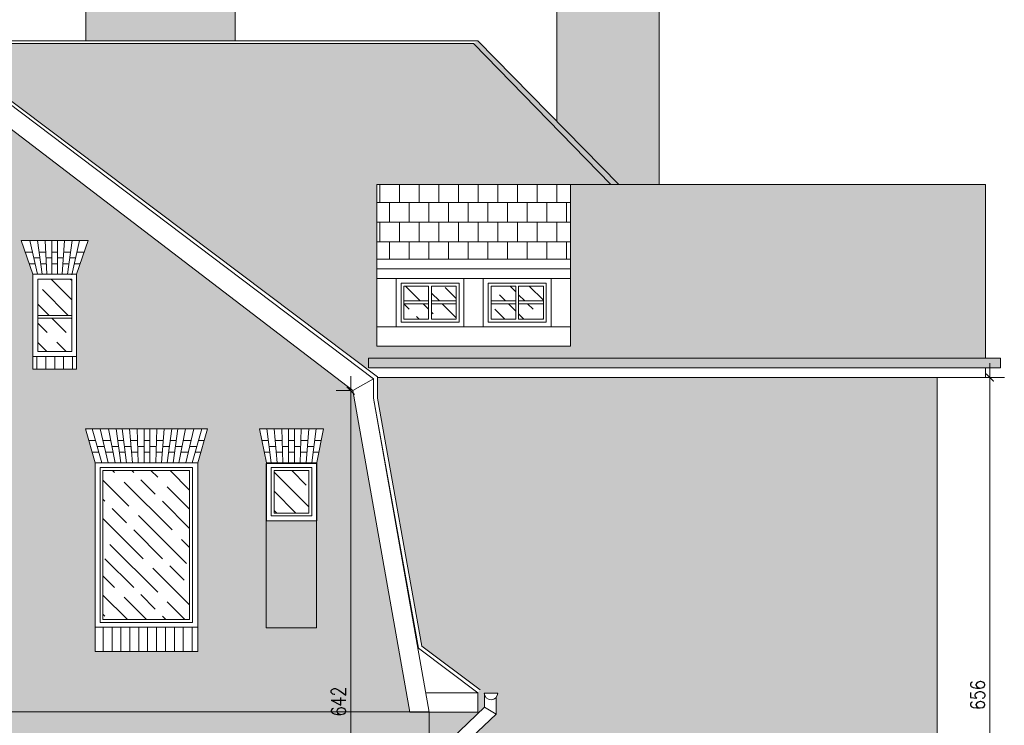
# Model space of a CAD drawing. Header units: millimetres. Extents: x 284606 to 569416, y -192995 to -95103.
# Tile 73 of 178: x 293181 to 294198, y -98381 to -97652. Entities that reach past the tile are written whole.
import ezdxf

# ---------------------------------------------------------------- set-up
doc = ezdxf.new("R2010")
doc.units = ezdxf.units.MM
doc.layers.get('0').update_dxf_attribs({"lineweight": 0})
for name, color, linetype, lineweight in [('!STR_Elewacje 0.15', 10, 'Continuous', 15), ('!STR_Konstrukcja 0.20', 200, 'Continuous', 20), ('!STR_Kreskowanie', 253, 'Continuous', 5), ('!STR_Ocieplenie 0.05', 1, 'Continuous', 5), ('!STR_Stolarka okienna', 72, 'Continuous', 15), ('!STR_Wymiarowanie', 254, 'Continuous', 9)]:
    doc.layers.add(name, color=color, linetype=linetype, lineweight=lineweight)
doc.layers.add('!STR_Kreskowanie ścian', color=7, linetype='Continuous', lineweight=5, true_color=0xa6a6a6)
doc.styles.add('EKO 1-10', font='romans.shx', dxfattribs={"width": 0.8, "height": 15})
doc.dimstyles.new('EKO wymiar 1-10', dxfattribs={"dimtxt": 15, "dimasz": 8, "dimexe": 15, "dimexo": 15, "dimgap": 5, "dimtad": 1, "dimdec": 0, "dimtxsty": 'EKO 1-10', "dimblk": 'ARCHTICK', "dimcen": 10, "dimdle": 15, "dimclrd": 256, "dimclre": 256, "dimclrt": 256, "dimazin": 2, "dimtfac": 1, "dimtdec": 0, "dimtmove": 2, "dimatfit": 3, "dimldrblk": 'ARCHTICK', "dimfxl": 15, "dimfxlon": 1, "dimlwd": -1, "dimlwe": -1, "dimarcsym": 0})

# ---------------------------------------------------------------- blocks, each defined once
blk = doc.blocks.new('_ArchTick')
at = {"color": 0, "linetype": 'ByBlock', "const_width": 0.15}
blk.add_lwpolyline([(-0.5, -0.5), (0.5, 0.5)], dxfattribs=at)
blk = doc.blocks.new('*D145')
at = {"layer": '!STR_Wymiarowanie', "ltscale": 1.5, "transparency": 16777216}
for p, q in [((294183.1, -98692.6), (294183.1, -98006.7)), ((294168.1, -98021.7), (294198.1, -98021.7)), ((294168.1, -98677.6), (294198.1, -98677.6))]:
    blk.add_line(p, q, dxfattribs=at)
at = {"layer": 'Defpoints', "color": 0, "ltscale": 1.5, "transparency": 16777216}
for p in [(294096.3, -98021.7), (294183.1, -98021.7), (294134.7, -98677.6)]:
    blk.add_point(p, dxfattribs=at)
at = {"layer": '!STR_Wymiarowanie', "ltscale": 1.5, "transparency": 16777216, "xscale": 8, "yscale": 8, "zscale": 8}
for p, rotation in [((294183.1, -98021.7), 90), ((294183.1, -98677.6), 270)]:
    blk.add_blockref('_ArchTick', p, dxfattribs=dict(at, rotation=rotation))
at = {"layer": '!STR_Wymiarowanie', "ltscale": 1.5, "transparency": 16777216, "insert": (294170.6, -98349.7), "char_height": 15, "attachment_point": 5, "rotation": 90, "style": 'EKO 1-10'}
blk.add_mtext('656', dxfattribs=at)
blk = doc.blocks.new('*D155')
at = {"layer": '!STR_Ocieplenie 0.05', "ltscale": 1.5, "transparency": 16777216}
for p, q in [((293522.9, -98020.2), (293522.9, -98692.6)), ((293522.9, -98035.2), (293507.9, -98035.2)), ((293522.9, -98677.6), (293507.9, -98677.6))]:
    blk.add_line(p, q, dxfattribs=at)
at = {"layer": 'Defpoints', "color": 0, "ltscale": 1.5, "transparency": 16777216}
for p in [(293525, -98035.2), (293522.9, -98677.6), (293525, -98677.6)]:
    blk.add_point(p, dxfattribs=at)
at = {"layer": '!STR_Ocieplenie 0.05', "ltscale": 1.5, "transparency": 16777216, "xscale": 8, "yscale": 8, "zscale": 8}
for p, rotation in [((293522.9, -98035.2), 90), ((293522.9, -98677.6), 270)]:
    blk.add_blockref('_ArchTick', p, dxfattribs=dict(at, rotation=rotation))
at = {"layer": '!STR_Ocieplenie 0.05', "ltscale": 1.5, "transparency": 16777216, "insert": (293510.4, -98356.4), "char_height": 15, "attachment_point": 5, "rotation": 90, "style": 'EKO 1-10'}
blk.add_mtext('642', dxfattribs=at)

msp = doc.modelspace()

# ---------------------------------------------------------------- hatches: boundary and pattern name
at = {"layer": '!STR_Kreskowanie', "ltscale": 0.3}
h = msp.add_hatch(dxfattribs=at)
h.set_pattern_fill('GOST_WOOD', color=256, scale=7, angle=45)
h.set_pattern_definition([(135, (115, 0), (29.698485, 29.698485), [70, -14]), (135, (134.8, -2e-15), (29.698485, 29.698485), [42, -10.5, 21, -10.5]), (135, (159.548, -4.95), (29.698485, 29.698485), [70, -14])])
h.paths.add_polyline_path([(293234.7, -97919.9), (293199.7, -97919.9), (293199.7, -97957.4), (293234.7, -97957.4)])
h.paths.add_polyline_path([(293234.7, -97960.4), (293199.7, -97960.4), (293199.7, -97994.9), (293234.7, -97994.9)])
h = msp.add_hatch(dxfattribs=at)
h.set_pattern_fill('GOST_WOOD', color=256, scale=7, angle=45)
h.set_pattern_definition([(135, (83.23, 2370.476), (29.698485, 29.698485), [70, -14]), (135, (103.027, 2370.476), (29.698485, 29.698485), [42, -10.5, 21, -10.5]), (135, (127.776, 2365.526), (29.698485, 29.698485), [70, -14])])
h.paths.add_polyline_path([(293606.4, -97927.3), (293631.9, -97927.3), (293631.9, -97942.4), (293606.4, -97942.4)])
h.paths.add_polyline_path([(293577.9, -97927.3), (293603.4, -97927.3), (293603.4, -97942.4), (293577.9, -97942.4)])
h.paths.add_polyline_path([(293577.9, -97945.4), (293603.4, -97945.4), (293603.4, -97961.3), (293577.9, -97961.3)])
h.paths.add_polyline_path([(293606.4, -97945.4), (293631.9, -97945.4), (293631.9, -97961.3), (293606.4, -97961.3)])
h = msp.add_hatch(dxfattribs=at)
h.set_pattern_fill('GOST_WOOD', color=256, scale=7, angle=45)
h.set_pattern_definition([(135, (-6.77, 2370.476), (29.698485, 29.698485), [70, -14]), (135, (13.027, 2370.476), (29.698485, 29.698485), [42, -10.5, 21, -10.5]), (135, (37.776, 2365.526), (29.698485, 29.698485), [70, -14])])
h.paths.add_polyline_path([(293696.4, -97927.3), (293721.9, -97927.3), (293721.9, -97942.4), (293696.4, -97942.4)])
h.paths.add_polyline_path([(293667.9, -97927.3), (293693.4, -97927.3), (293693.4, -97942.4), (293667.9, -97942.4)])
h.paths.add_polyline_path([(293667.9, -97945.4), (293693.4, -97945.4), (293693.4, -97961.3), (293667.9, -97961.3)])
h.paths.add_polyline_path([(293696.4, -97945.4), (293721.9, -97945.4), (293721.9, -97961.3), (293696.4, -97961.3)])
h = msp.add_hatch(dxfattribs=at)
h.set_pattern_fill('GOST_WOOD', color=256, scale=7, angle=45)
h.set_pattern_definition([(135, (4372.127, 4), (29.698485, 29.698485), [70, -14]), (135, (4391.926, 4), (29.698485, 29.698485), [42, -10.5, 21, -10.5]), (135, (4416.675, -0.95), (29.698485, 29.698485), [70, -14])])
h.paths.add_polyline_path([(293356.5, -98117.7), (293267, -98117.7), (293267, -98271.7), (293356.5, -98271.7)])
h = msp.add_hatch(dxfattribs=at)
h.set_pattern_fill('GOST_WOOD', color=256, scale=7, angle=45)
h.set_pattern_definition([(135, (1214.245, 317.642), (29.698485, 29.698485), [70, -14]), (135, (1234.044, 317.642), (29.698485, 29.698485), [42, -10.5, 21, -10.5]), (135, (1258.793, 312.693), (29.698485, 29.698485), [70, -14])])
h.paths.add_polyline_path([(293479.8, -98117.7), (293443.8, -98117.7), (293443.8, -98161.7), (293479.8, -98161.7)])
at = {"layer": '!STR_Kreskowanie ścian', "ltscale": 0.3}
h = msp.add_hatch(dxfattribs=at)
h.set_pattern_fill('AR-B816', color=256, scale=0.04)
h.paths.add_polyline_path([(287343.1, -97608.5), (287303.1, -97608.5), (287303.1, -97683.2), (287317.8, -97673.8), (287343.1, -97690.1)])
h.paths.add_polyline_path([(288735.5, -97608.5), (288629.5, -97608.5), (288629.5, -97853.7), (288735.5, -97753.3)])
h.paths.add_polyline_path([(289222, -97608.5), (289067.5, -97608.5), (289067.5, -97673.8), (289222, -97673.8)])
h.paths.add_polyline_path([(289748.1, -97608.5), (289582.5, -97608.5), (289582.5, -97673.8), (289748.1, -97673.8)])
h.paths.add_polyline_path([(289981.7, -97608.5), (289804.2, -97608.5), (289804.2, -97714.7), (289981.7, -97886.5)])
h.paths.add_polyline_path([(291251.3, -97608.5), (291211.3, -97608.5), (291211.3, -97690.1), (291236.6, -97673.8), (291251.3, -97683.2)])
h.paths.add_polyline_path([(292667, -97605.5), (292489.5, -97605.5), (292489.5, -97840.3), (292667, -97707.3)])
h.paths.add_polyline_path([(292888.7, -97605.5), (292723.1, -97605.5), (292723.1, -97673.8), (292888.7, -97673.8)])
h.paths.add_polyline_path([(293403.7, -97605.5), (293249.2, -97605.5), (293249.2, -97673.8), (293403.7, -97673.8)])
h.paths.add_polyline_path([(293841.7, -97611.3), (293735.7, -97611.3), (293735.7, -97756.8), (293799.8, -97822.2), (293841.7, -97822.2)])
at = {"layer": '!STR_Kreskowanie ścian', "ltscale": 1.5}
h = msp.add_hatch(dxfattribs=at)
h.set_pattern_fill('AR-B88', color=256, scale=0.1)
h.paths.add_polyline_path([(292367, -98086.7), (292353.8, -98086.7), (292353.8, -98076.7), (292367, -98076.7), (292367, -98023), (292254, -98023), (292229.5, -98299.8), (292367, -98299.8)])
h.paths.add_polyline_path([(292229.5, -98299.8), (292229.3, -98301.4), (292173.4, -98347.5), (292651.7, -98347.5), (292713, -98301.3), (292713.3, -98299.8)])
h.paths.add_polyline_path([(292604.8, -98086.7), (292592.9, -98086.7), (292592.9, -98076.7), (292604.8, -98076.7), (292604.8, -98023), (292496, -98023), (292496, -98076.7), (292511.1, -98076.7), (292511.1, -98086.7), (292496, -98086.7), (292496, -98299.8), (292604.8, -98299.8)])
h.paths.add_polyline_path([(292755.2, -98042.8), (292755.2, -98023), (292692.8, -98023), (292692.8, -98076.7), (292707.9, -98076.7), (292707.9, -98086.7), (292692.8, -98086.7), (292692.8, -98299.8), (292708.4, -98299.8), (292709.3, -98299.1)])
h.paths.add_polyline_path([(293152.9, -97721.6), (292755.2, -98020.8), (292755.2, -98023), (292692.8, -98023), (292692.8, -98076.7), (292707.9, -98076.7), (292707.9, -98086.7), (292592.9, -98086.7), (292592.9, -98076.7), (292604.8, -98076.7), (292604.8, -98023), (292496, -98023), (292496, -98076.7), (292511.1, -98076.7), (292511.1, -98086.7), (292353.8, -98086.7), (292353.8, -98076.7), (292367, -98076.7), (292367, -98023), (292253, -98023), (292716, -97676.6), (293649.9, -97676.6), (293654.2, -97673.8), (293654.1, -97673.8), (293799.8, -97822.2), (294178.7, -97822.2), (294178.7, -98001.7), (294194.2, -98001.7), (294194.2, -98011.7), (293538.6, -98011.7)])
h.paths.add_polyline_path([(293549.9, -97899.3), (293549.9, -97822.2), (293749.9, -97822.2), (293749.9, -97899.3), (293749.9, -97909.3), (293749.9, -97989.3), (293549.9, -97989.3)], flags=16)
h.paths.add_polyline_path([(293549.9, -97919.3), (293569.9, -97919.3), (293639.9, -97919.3), (293659.9, -97919.3), (293749.9, -97919.3), (293749.9, -97969.3), (293729.9, -97969.3), (293549.9, -97969.3)], flags=0)
h.paths.add_polyline_path([(293574.9, -97924.3), (293634.9, -97924.3), (293634.9, -97964.3), (293574.9, -97964.3)], flags=0)
h.paths.add_polyline_path([(293577.9, -97927.3), (293603.4, -97927.3), (293603.4, -97961.3), (293577.9, -97961.3)], flags=0)
h.paths.add_polyline_path([(293606.4, -97927.3), (293631.9, -97927.3), (293631.9, -97961.3), (293606.4, -97961.3)], flags=0)
h.paths.add_polyline_path([(293659.9, -97919.3), (293729.9, -97919.3), (293729.9, -97969.3), (293659.9, -97969.3)], flags=0)
h.paths.add_polyline_path([(293664.9, -97924.3), (293724.9, -97924.3), (293724.9, -97964.3), (293664.9, -97964.3)], flags=0)
h.paths.add_polyline_path([(293667.9, -97927.3), (293693.4, -97927.3), (293693.4, -97961.3), (293667.9, -97961.3)], flags=0)
h.paths.add_polyline_path([(293696.4, -97927.3), (293721.9, -97927.3), (293721.9, -97961.3), (293696.4, -97961.3)], flags=0)
at = {"layer": '!STR_Kreskowanie ścian', "ltscale": 0.3}
h = msp.add_hatch(dxfattribs=at)
h.set_pattern_fill('AR-B816', color=256, scale=0.04)
edge = h.paths.add_edge_path()
edge.add_line((294128.7, -98021.7), (293550.6, -98021.7))
edge.add_line((293550.6, -98021.7), (293550.6, -98042.8))
edge.add_line((293550.6, -98042.8), (293596.5, -98299.1))
edge.add_line((293596.5, -98299.1), (293656.5, -98344.3))
edge.add_line((293656.5, -98344.3), (293654.1, -98347.5))
edge.add_line((293654.1, -98347.5), (293654.1, -98368.9))
edge.add_line((293654.1, -98368.9), (293661.3, -98362.1))
edge.add_line((293661.3, -98362.1), (293661.3, -98349.7))
edge.add_arc((293667.9, -98347.6), 7, 180, 197.586, ccw=False)
edge.add_line((293660.9, -98347.6), (293674.9, -98347.6))
edge.add_arc((293667.9, -98347.6), 7, -40.4457, 0, ccw=False)
edge.add_line((293673.3, -98352.1), (293673.3, -98369.5))
edge.add_line((293673.3, -98369.5), (293628.4, -98411.8))
edge.add_line((293628.4, -98411.8), (293628, -98677.6))
edge.add_line((293628, -98677.6), (294128.7, -98677.6))
edge.add_line((294128.7, -98677.6), (294128.7, -98021.7))
h.paths.add_polyline_path([(293654.1, -98368.9), (293654.1, -98367.5), (293604.1, -98367.5), (293604.1, -98677.6), (293618, -98677.6), (293618.4, -98403.3)], flags=17)
h.paths.add_polyline_path([(294134.7, -98689.6), (293628, -98689.6), (293627.9, -98755.1), (294134.7, -98767.7)])
h.paths.add_polyline_path([(293610.1, -98689.6), (293352.7, -98689.6), (293348.1, -98712.5), (293348.1, -98754.6), (293610.1, -98754.6)])
h.paths.add_polyline_path([(293268.4, -98712.5), (293263.2, -98689.6), (293177, -98689.6), (293172.4, -98712.5), (293172.4, -98754.6), (293268.4, -98754.6)])
h.paths.add_polyline_path([(293092.6, -98712.5), (293087.5, -98689.6), (292961.2, -98689.6), (292961.2, -98746.6), (292851.4, -98746.6), (292851.4, -98689.6), (292695.7, -98689.6), (292695.7, -98754.6), (293092.6, -98754.6)])
h.paths.add_polyline_path([(292701.7, -98367.5), (292651.7, -98367.5), (292218.4, -98367.5), (292218.4, -98677.6), (292701.7, -98677.6)])
h.paths.add_polyline_path([(292484.5, -98622.3), (292378.5, -98622.3), (292378.5, -98597.3), (292378.5, -98427.3), (292368.5, -98392.4), (292494.5, -98392.4), (292484.5, -98427.3), (292484.5, -98597.3)], flags=16)
h.paths.add_polyline_path([(292479.5, -98592.3), (292434.5, -98592.3), (292383.5, -98592.3), (292383.5, -98432.3), (292479.5, -98432.3)], flags=0)
h.paths.add_polyline_path([(292476.5, -98589.3), (292437.5, -98589.3), (292437.5, -98488.3), (292476.5, -98488.3)], flags=0)
h.paths.add_polyline_path([(292622.8, -98487.3), (292622.8, -98427.3), (292615.8, -98392.4), (292681.7, -98392.4), (292674.8, -98427), (292674.8, -98487.3)], flags=16)
h.paths.add_polyline_path([(292627.8, -98482.3), (292627.8, -98432.3), (292669.8, -98432.3), (292669.8, -98480.3), (292669.8, -98482.3)], flags=0)
h.paths.add_polyline_path([(292630.8, -98479.3), (292630.8, -98435.3), (292666.8, -98435.3), (292666.8, -98479.3)], flags=0)
h.paths.add_polyline_path([(292426.5, -98589.3), (292386.5, -98589.3), (292386.5, -98488.3), (292426.5, -98488.3)], flags=0)
h.paths.add_polyline_path([(292476.5, -98477.3), (292437.5, -98477.3), (292437.5, -98435.3), (292476.5, -98435.3)], flags=0)
h.paths.add_polyline_path([(292631.9, -98404.4), (292639.1, -98404.4), (292639.3, -98410.4), (292645.8, -98410.4), (292645.8, -98404.4), (292651.8, -98404.4), (292651.8, -98410.4), (292658.3, -98410.4), (292658.4, -98404.4), (292665.7, -98404.4), (292664.7, -98416.4), (292658.1, -98416.4), (292658.3, -98410.4), (292651.8, -98410.4), (292651.8, -98416.4), (292645.8, -98416.4), (292645.8, -98410.4), (292639.3, -98410.4), (292639.5, -98416.4), (292632.9, -98416.4)], flags=0)
h.paths.add_polyline_path([(292426.5, -98477.3), (292386.5, -98477.3), (292386.5, -98435.3), (292426.5, -98435.3)], flags=0)
h.paths.add_polyline_path([(292474.7, -98416.4), (292467.2, -98416.4), (292468.4, -98410.4), (292461.4, -98410.4), (292460.5, -98416.4), (292454.4, -98416.4), (292455.2, -98410.4), (292448.4, -98410.4), (292447.9, -98416.4), (292441.3, -98416.4), (292441.5, -98410.4), (292435, -98410.4), (292435, -98416.4), (292429, -98416.4), (292429, -98410.4), (292422.5, -98410.4), (292422.7, -98416.4), (292416.1, -98416.4), (292415.6, -98410.4), (292408.8, -98410.4), (292409.6, -98416.4), (292403.4, -98416.4), (292402.6, -98410.4), (292395.6, -98410.4), (292396.8, -98416.4), (292389.3, -98416.4), (292386.4, -98404.4), (292394.5, -98404.4), (292395.6, -98410.4), (292402.6, -98410.4), (292401.7, -98404.4), (292408, -98404.4), (292408.8, -98410.4), (292415.6, -98410.4), (292415.1, -98404.4), (292422.3, -98404.4), (292422.5, -98410.4), (292429, -98410.4), (292429, -98404.4), (292435, -98404.4), (292435, -98410.4), (292441.5, -98410.4), (292441.7, -98404.4), (292448.9, -98404.4), (292448.4, -98410.4), (292455.2, -98410.4), (292456, -98404.4), (292462.3, -98404.4), (292461.4, -98410.4), (292468.4, -98410.4), (292469.5, -98404.4), (292477.6, -98404.4)], flags=0)
h.paths.add_polyline_path([(292695.7, -98689.6), (292472.2, -98689.6), (292467.6, -98712.5), (292467.6, -98749.4), (292695.7, -98754.6)])
h.paths.add_polyline_path([(292382.7, -98689.6), (292212.4, -98689.6), (292212.4, -98743.6), (292218.4, -98743.6), (292387.8, -98747.5), (292387.8, -98712.5)])
h.paths.add_polyline_path([(292851.4, -98536.4), (292961.2, -98536.4), (292961.2, -98677.6), (293604.1, -98677.6), (293604.1, -98367.5), (293584.1, -98367.5), (293525, -98035.2), (293152.9, -97750.6), (292781.1, -98033.7), (292721.7, -98367.5), (292701.7, -98367.5), (292701.7, -98677.6), (292851.4, -98677.6)])
h.paths.add_polyline_path([(292859.8, -98461.4), (292859.8, -98436.4), (292859.8, -98266.4), (292849.8, -98231.5), (292962.7, -98231.5), (292952.8, -98266.4), (292952.8, -98436.4), (292952.8, -98461.4)], flags=16)
h.paths.add_polyline_path([(292864.8, -98431.4), (292864.8, -98271.4), (292947.8, -98271.4), (292947.8, -98431.4), (292908.8, -98431.4)], flags=0)
h.paths.add_polyline_path([(292867.8, -98428.4), (292867.8, -98327.4), (292900.8, -98327.4), (292900.8, -98428.4)], flags=0)
h.paths.add_polyline_path([(292911.8, -98428.4), (292911.8, -98327.4), (292944.8, -98327.4), (292944.8, -98428.4)], flags=0)
h.paths.add_polyline_path([(292867.8, -98316.4), (292867.8, -98274.4), (292900.8, -98274.4), (292900.8, -98316.4)], flags=0)
h.paths.add_polyline_path([(292911.8, -98316.4), (292911.8, -98274.4), (292944.8, -98274.4), (292944.8, -98316.4)], flags=0)
h.paths.add_polyline_path([(293110.3, -98597.3), (293110.3, -98427.3), (293103.3, -98392.4), (293169.2, -98392.4), (293162.3, -98427), (293162.3, -98597.3), (293162.3, -98622.3), (293110.3, -98622.3)], flags=16)
h.paths.add_polyline_path([(292860.7, -98243.5), (292868.7, -98243.5), (292869.9, -98249.5), (292876.9, -98249.5), (292876, -98243.5), (292882.3, -98243.5), (292883, -98249.5), (292889.9, -98249.5), (292889.4, -98243.5), (292896.6, -98243.5), (292896.8, -98249.5), (292903.3, -98249.5), (292903.3, -98243.5), (292909.3, -98243.5), (292909.3, -98249.5), (292915.8, -98249.5), (292915.9, -98243.5), (292923.2, -98243.5), (292922.7, -98249.5), (292929.5, -98249.5), (292930.3, -98243.5), (292936.5, -98243.5), (292935.7, -98249.5), (292942.6, -98249.5), (292943.8, -98243.5), (292951.9, -98243.5), (292948.9, -98255.5), (292941.4, -98255.5), (292942.6, -98249.5), (292935.7, -98249.5), (292934.8, -98255.5), (292928.7, -98255.5), (292929.5, -98249.5), (292922.7, -98249.5), (292922.2, -98255.5), (292915.6, -98255.5), (292915.8, -98249.5), (292909.3, -98249.5), (292909.3, -98255.5), (292903.3, -98255.5), (292903.3, -98249.5), (292896.8, -98249.5), (292897, -98255.5), (292890.4, -98255.5), (292889.9, -98249.5), (292883, -98249.5), (292883.8, -98255.5), (292877.7, -98255.5), (292876.9, -98249.5), (292869.9, -98249.5), (292871.1, -98255.5), (292863.6, -98255.5)], flags=0)
h.paths.add_polyline_path([(293115.3, -98592.3), (293115.3, -98432.3), (293157.3, -98432.3), (293157.3, -98480.3), (293157.3, -98592.3)], flags=0)
h.paths.add_polyline_path([(293118.3, -98589.3), (293118.3, -98435.3), (293154.3, -98435.3), (293154.3, -98589.3)], flags=0)
h.paths.add_polyline_path([(293119.4, -98404.4), (293126.6, -98404.4), (293126.8, -98410.4), (293133.3, -98410.4), (293133.3, -98404.4), (293139.3, -98404.4), (293139.3, -98410.4), (293145.8, -98410.4), (293145.9, -98404.4), (293153.2, -98404.4), (293152.2, -98416.4), (293145.6, -98416.4), (293145.8, -98410.4), (293139.3, -98410.4), (293139.3, -98416.4), (293133.3, -98416.4), (293133.3, -98410.4), (293126.8, -98410.4), (293127, -98416.4), (293120.4, -98416.4)], flags=0)
h.paths.add_polyline_path([(292860.3, -98180.9), (292860.3, -98154.9), (292884.3, -98154.9), (292884.3, -98180.9)], flags=16)
h.paths.add_polyline_path([(292934.3, -98180.9), (292934.3, -98154.9), (292958.3, -98154.9), (292958.3, -98180.9)], flags=16)
h.paths.add_polyline_path([(292860.3, -98131.7), (292860.3, -98106.7), (292860.3, -98041.7), (292852.3, -98021.8), (292965.2, -98021.8), (292958.3, -98041.7), (292958.3, -98106.7), (292958.3, -98131.7)], flags=16)
h.paths.add_polyline_path([(293259, -98597.3), (293259, -98427.3), (293249, -98392.4), (293375, -98392.4), (293365, -98427.3), (293365, -98597.3), (293365, -98622.3), (293259, -98622.3)], flags=16)
h.paths.add_polyline_path([(293264, -98592.3), (293264, -98432.3), (293360, -98432.3), (293360, -98592.3), (293315, -98592.3)], flags=0)
h.paths.add_polyline_path([(293267, -98589.3), (293267, -98488.3), (293307, -98488.3), (293307, -98589.3)], flags=0)
h.paths.add_polyline_path([(292865.3, -98101.7), (292865.3, -98046.7), (292953.3, -98046.7), (292953.3, -98101.7)], flags=0)
h.paths.add_polyline_path([(292868.3, -98098.7), (292868.3, -98049.7), (292903.8, -98049.7), (292903.8, -98098.7)], flags=0)
h.paths.add_polyline_path([(293267, -98477.3), (293267, -98435.3), (293307, -98435.3), (293307, -98477.3)], flags=0)
h.paths.add_polyline_path([(292914.8, -98098.7), (292914.8, -98049.7), (292950.3, -98049.7), (292950.3, -98098.7)], flags=0)
h.paths.add_polyline_path([(293266.9, -98404.4), (293275, -98404.4), (293276.2, -98410.4), (293283.1, -98410.4), (293282.3, -98404.4), (293288.5, -98404.4), (293289.3, -98410.4), (293296.1, -98410.4), (293295.6, -98404.4), (293302.9, -98404.4), (293303, -98410.4), (293309.5, -98410.4), (293309.5, -98404.4), (293315.5, -98404.4), (293315.5, -98410.4), (293322, -98410.4), (293322.2, -98404.4), (293329.4, -98404.4), (293328.9, -98410.4), (293335.7, -98410.4), (293336.5, -98404.4), (293342.8, -98404.4), (293341.9, -98410.4), (293348.9, -98410.4), (293350.1, -98404.4), (293358.1, -98404.4), (293355.2, -98416.4), (293347.7, -98416.4), (293348.9, -98410.4), (293341.9, -98410.4), (293341.1, -98416.4), (293334.9, -98416.4), (293335.7, -98410.4), (293328.9, -98410.4), (293328.4, -98416.4), (293321.8, -98416.4), (293322, -98410.4), (293315.5, -98410.4), (293315.5, -98416.4), (293309.5, -98416.4), (293309.5, -98410.4), (293303, -98410.4), (293303.2, -98416.4), (293296.6, -98416.4), (293296.1, -98410.4), (293289.3, -98410.4), (293290.1, -98416.4), (293284, -98416.4), (293283.1, -98410.4), (293276.2, -98410.4), (293277.3, -98416.4), (293269.8, -98416.4)], flags=0)
h.paths.add_polyline_path([(293318, -98589.3), (293318, -98488.3), (293357, -98488.3), (293357, -98589.3)], flags=0)
h.paths.add_polyline_path([(293318, -98477.3), (293318, -98435.3), (293357, -98435.3), (293357, -98477.3)], flags=0)
h.paths.add_polyline_path([(293259, -98304.7), (293259, -98279.7), (293259, -98109.7), (293249, -98074.8), (293375, -98074.8), (293365, -98109.7), (293365, -98279.7), (293365, -98304.7)], flags=16)
h.paths.add_polyline_path([(293264, -98274.7), (293264, -98114.7), (293359.5, -98114.7), (293359.5, -98274.7)], flags=0)
h.paths.add_polyline_path([(293267, -98271.7), (293267, -98117.7), (293356.5, -98117.7), (293356.5, -98271.7)], flags=0)
h.paths.add_polyline_path([(293079.7, -98012.9), (293079.7, -97914.9), (293067.7, -97880), (293136.7, -97880), (293124.7, -97914.9), (293124.7, -98012.9)], flags=16)
h.paths.add_polyline_path([(293194.7, -98012.9), (293194.7, -97914.9), (293182.7, -97880), (293251.7, -97880), (293239.7, -97914.9), (293239.7, -98012.9)], flags=16)
h.paths.add_polyline_path([(293266.9, -98086.8), (293275, -98086.8), (293276.2, -98092.8), (293283.1, -98092.8), (293282.3, -98086.8), (293288.5, -98086.8), (293289.3, -98092.8), (293296.1, -98092.8), (293295.6, -98086.8), (293302.9, -98086.8), (293303, -98092.8), (293309.5, -98092.8), (293309.5, -98086.8), (293315.5, -98086.8), (293315.5, -98092.8), (293322, -98092.8), (293322.2, -98086.8), (293329.4, -98086.8), (293328.9, -98092.8), (293335.7, -98092.8), (293336.5, -98086.8), (293342.8, -98086.8), (293341.9, -98092.8), (293348.9, -98092.8), (293350.1, -98086.8), (293358.1, -98086.8), (293355.2, -98098.8), (293347.7, -98098.8), (293348.9, -98092.8), (293341.9, -98092.8), (293341.1, -98098.8), (293334.9, -98098.8), (293335.7, -98092.8), (293328.9, -98092.8), (293328.4, -98098.8), (293321.8, -98098.8), (293322, -98092.8), (293315.5, -98092.8), (293315.5, -98098.8), (293309.5, -98098.8), (293309.5, -98092.8), (293303, -98092.8), (293303.2, -98098.8), (293296.6, -98098.8), (293296.1, -98092.8), (293289.3, -98092.8), (293290.1, -98098.8), (293284, -98098.8), (293283.1, -98092.8), (293276.2, -98092.8), (293277.3, -98098.8), (293269.8, -98098.8)], flags=0)
h.paths.add_polyline_path([(293435.8, -98169.7), (293435.8, -98109.7), (293428.8, -98074.8), (293494.8, -98074.8), (293487.8, -98109.4), (293487.8, -98169.7)], flags=16)
h.paths.add_polyline_path([(293440.8, -98164.7), (293440.8, -98114.7), (293482.8, -98114.7), (293482.8, -98162.7), (293482.8, -98164.7)], flags=0)
h.paths.add_polyline_path([(293443.8, -98161.7), (293443.8, -98117.7), (293479.8, -98117.7), (293479.8, -98161.7)], flags=0)
h.paths.add_polyline_path([(293444.9, -98086.8), (293452.1, -98086.8), (293452.3, -98092.8), (293458.8, -98092.8), (293458.8, -98086.8), (293464.8, -98086.8), (293464.8, -98092.8), (293471.3, -98092.8), (293471.4, -98086.8), (293478.7, -98086.8), (293477.7, -98098.8), (293471.1, -98098.8), (293471.3, -98092.8), (293464.8, -98092.8), (293464.8, -98098.8), (293458.8, -98098.8), (293458.8, -98092.8), (293452.3, -98092.8), (293452.5, -98098.8), (293445.9, -98098.8)], flags=0)
at = {"layer": '!STR_Kreskowanie ścian', "ltscale": 1.5}
h = msp.add_hatch(dxfattribs=at)
h.set_pattern_fill('AR-B88', color=256, scale=0.1)
h.paths.add_polyline_path([(293749.9, -97822.2), (293549.9, -97822.2), (293549.9, -97899.3), (293749.9, -97899.3)])
h = msp.add_hatch(dxfattribs=at)
h.set_pattern_fill('ANSI31', color=256, scale=2.9, angle=45)
h.set_pattern_definition([(90, (-10971.005, 106.779), (-9.2075, 9e-16), [])])
h.paths.add_polyline_path([(293239.7, -97999.9), (293239.7, -98012.9), (293194.7, -98012.9), (293194.7, -97999.9)])
h = msp.add_hatch(dxfattribs=at)
h.set_pattern_fill('ANSI31', color=256, scale=2.9, angle=45)
h.set_pattern_definition([(90, (-298498.877, 109093.695), (-9.2075, 9e-16), [])])
h.paths.add_polyline_path([(293362.5, -98279.7), (293362.5, -98304.7), (293262.5, -98304.7), (293262.5, -98279.7)])

# ---------------------------------------------------------------- linework, layer by layer
at = {"layer": '!STR_Elewacje 0.15', "ltscale": 1.5}
for p, q in [((293251.7, -97880), (293182.7, -97880)), ((293194.7, -97914.9), (293182.7, -97880)), ((293199.5, -97914.9), (293191.6, -97880)), ((293204.3, -97914.9), (293199.3, -97880)), ((293209.2, -97914.9), (293207.2, -97880)), ((293214.2, -97914.9), (293214.2, -97880)), ((293220.2, -97914.9), (293220.2, -97880)), ((293224.9, -97914.9), (293227.2, -97880)), ((293230.4, -97914.8), (293235.1, -97880)), ((293234.8, -97915.5), (293242.8, -97880)), ((293239.7, -97914.9), (293251.7, -97880)), ((293194.3, -97892), (293186.8, -97892)), ((293201.9, -97898), (293195.7, -97898)), ((293207.9, -97892), (293201.1, -97892)), ((293214.2, -97898), (293208.2, -97898)), ((293220.2, -97892), (293214.2, -97892)), ((293226, -97898), (293220.2, -97898)), ((293233.5, -97892), (293226.4, -97892)), ((293238.7, -97898), (293232.7, -97898)), ((293247.6, -97892), (293240.1, -97892)), ((293197.1, -97904), (293190.9, -97904)), ((293197.1, -97904), (293190.9, -97904)), ((293197.1, -97904), (293190.9, -97904)), ((293208.5, -97904), (293202.8, -97904)), ((293208.5, -97904), (293202.8, -97904)), ((293208.5, -97904), (293202.8, -97904)), ((293220.2, -97904), (293214.2, -97904)), ((293220.2, -97904), (293214.2, -97904)), ((293220.2, -97904), (293214.2, -97904)), ((293231.9, -97904), (293225.7, -97904)), ((293231.9, -97904), (293225.7, -97904)), ((293231.9, -97904), (293225.7, -97904)), ((293243.5, -97904), (293237.4, -97904)), ((293243.5, -97904), (293237.4, -97904)), ((293243.5, -97904), (293237.4, -97904)), ((293375, -98074.8), (293249, -98074.8)), ((293259, -98109.7), (293249, -98074.8)), ((293266, -98109.7), (293256, -98074.8)), ((293272.5, -98109.7), (293264, -98074.8)), ((293279.5, -98109.7), (293272.6, -98074.8)), ((293285.5, -98109.7), (293280.5, -98074.8)), ((293291.5, -98109.7), (293286.9, -98074.8)), ((293297.5, -98109.7), (293294.6, -98074.8)), ((293303.5, -98109.7), (293302.5, -98074.8)), ((293309.5, -98109.7), (293309.5, -98074.8)), ((293315.5, -98109.7), (293315.5, -98074.8)), ((293321.5, -98109.7), (293322.5, -98074.8)), ((293327.5, -98109.7), (293330.4, -98074.8)), ((293333.5, -98109.7), (293338.1, -98074.8)), ((293339.5, -98109.7), (293344.5, -98074.8)), ((293345.5, -98109.7), (293352.4, -98074.8)), ((293352.5, -98109.7), (293361, -98074.8)), ((293359, -98109.7), (293369, -98074.8)), ((293365, -98109.7), (293375, -98074.8)), ((293494.8, -98074.8), (293428.8, -98074.8)), ((293435.8, -98109.7), (293428.8, -98074.8)), ((293440.8, -98109.7), (293436.2, -98074.8)), ((293446.8, -98109.7), (293443.9, -98074.8)), ((293452.8, -98109.7), (293451.8, -98074.8)), ((293458.8, -98109.7), (293458.8, -98074.8)), ((293464.8, -98109.7), (293464.8, -98074.8)), ((293470.8, -98109.7), (293471.8, -98074.8)), ((293476.8, -98109.7), (293479.7, -98074.8)), ((293482.8, -98109.7), (293487.4, -98074.8)), ((293487.8, -98109.4), (293494.8, -98074.8)), ((293259.5, -98086.8), (293252.5, -98086.8)), ((293268.4, -98092.8), (293261.2, -98092.8)), ((293275, -98086.8), (293266.9, -98086.8)), ((293283.1, -98092.8), (293276.2, -98092.8)), ((293288.5, -98086.8), (293282.3, -98086.8)), ((293296.1, -98092.8), (293289.3, -98092.8)), ((293302.9, -98086.8), (293295.6, -98086.8)), ((293309.5, -98092.8), (293303, -98092.8)), ((293315.5, -98086.8), (293309.5, -98086.8)), ((293322, -98092.8), (293315.5, -98092.8)), ((293329.4, -98086.8), (293322.2, -98086.8)), ((293335.7, -98092.8), (293328.9, -98092.8)), ((293342.8, -98086.8), (293336.5, -98086.8)), ((293348.9, -98092.8), (293341.9, -98092.8)), ((293358.1, -98086.8), (293350.1, -98086.8)), ((293363.8, -98092.8), (293356.6, -98092.8)), ((293365.7, -98086.8), (293371.6, -98086.8)), ((293437.8, -98086.8), (293431.2, -98086.8)), ((293445.4, -98092.8), (293438.6, -98092.8)), ((293452.1, -98086.8), (293444.9, -98086.8)), ((293458.8, -98092.8), (293452.3, -98092.8)), ((293464.8, -98086.8), (293458.8, -98086.8)), ((293471.3, -98092.8), (293464.8, -98092.8)), ((293478.7, -98086.8), (293471.4, -98086.8)), ((293485, -98092.8), (293478.2, -98092.8)), ((293492.3, -98086.8), (293485.8, -98086.8)), ((293262.9, -98098.8), (293255.9, -98098.8)), ((293262.9, -98098.8), (293255.9, -98098.8)), ((293262.9, -98098.8), (293255.9, -98098.8)), ((293277.3, -98098.8), (293269.8, -98098.8)), ((293277.3, -98098.8), (293269.8, -98098.8)), ((293277.3, -98098.8), (293269.8, -98098.8)), ((293290.1, -98098.8), (293284, -98098.8)), ((293290.1, -98098.8), (293284, -98098.8)), ((293290.1, -98098.8), (293284, -98098.8)), ((293303.2, -98098.8), (293296.6, -98098.8)), ((293303.2, -98098.8), (293296.6, -98098.8)), ((293303.2, -98098.8), (293296.6, -98098.8)), ((293315.5, -98098.8), (293309.5, -98098.8)), ((293315.5, -98098.8), (293309.5, -98098.8)), ((293315.5, -98098.8), (293309.5, -98098.8)), ((293328.4, -98098.8), (293321.8, -98098.8)), ((293328.4, -98098.8), (293321.8, -98098.8)), ((293328.4, -98098.8), (293321.8, -98098.8)), ((293341.1, -98098.8), (293334.9, -98098.8)), ((293341.1, -98098.8), (293334.9, -98098.8)), ((293341.1, -98098.8), (293334.9, -98098.8)), ((293355.2, -98098.8), (293347.7, -98098.8)), ((293355.2, -98098.8), (293347.7, -98098.8)), ((293355.2, -98098.8), (293347.7, -98098.8)), ((293368.1, -98098.8), (293362.1, -98098.8)), ((293368.1, -98098.8), (293362.1, -98098.8)), ((293368.1, -98098.8), (293362.1, -98098.8)), ((293439.4, -98098.8), (293433.6, -98098.8)), ((293439.4, -98098.8), (293433.6, -98098.8)), ((293439.4, -98098.8), (293433.6, -98098.8)), ((293452.5, -98098.8), (293445.9, -98098.8)), ((293452.5, -98098.8), (293445.9, -98098.8)), ((293452.5, -98098.8), (293445.9, -98098.8)), ((293464.8, -98098.8), (293458.8, -98098.8)), ((293464.8, -98098.8), (293458.8, -98098.8)), ((293464.8, -98098.8), (293458.8, -98098.8)), ((293477.7, -98098.8), (293471.1, -98098.8)), ((293477.7, -98098.8), (293471.1, -98098.8)), ((293477.7, -98098.8), (293471.1, -98098.8)), ((293489.9, -98098.8), (293484.2, -98098.8)), ((293489.9, -98098.8), (293484.2, -98098.8)), ((293489.9, -98098.8), (293484.2, -98098.8)), ((293673.3, -98369.5), (293661.3, -98362.1))]:
    msp.add_line(p, q, dxfattribs=at)
for points in [[(293549.9, -97899.3), (293749.9, -97899.3), (293749.9, -97909.3), (293549.9, -97909.3)], [(293239.7, -97999.9), (293194.7, -97999.9), (293194.7, -98012.9), (293239.7, -98012.9)], [(293541.3, -98001.7), (294194.2, -98001.7), (294194.2, -98011.7), (293541.3, -98011.7)], [(293365, -98279.7), (293259, -98279.7), (293259, -98304.7), (293365, -98304.7)]]:
    msp.add_lwpolyline(points, close=True, dxfattribs=at)
for points in [[(293661.3, -98349.7), (293661.3, -98362.1), (293618.4, -98403.3)], [(293673.3, -98352.1), (293673.3, -98369.5), (293628.4, -98411.8)]]:
    msp.add_lwpolyline(points, dxfattribs=at)
at = {"layer": '!STR_Konstrukcja 0.20', "ltscale": 1.5}
for p, q in [((292711.7, -97673.8), (293654.2, -97673.8)), ((293649.9, -97676.6), (292716, -97676.6)), ((293549.9, -97822.2), (294178.7, -97822.2)), ((294178.7, -98001.7), (294178.7, -97822.2)), ((293549.9, -97919.3), (293749.9, -97919.3)), ((293549.9, -97969.3), (293749.9, -97969.3)), ((294178.7, -98021.7), (294178.7, -98011.7)), ((293550.6, -98021.7), (294178.7, -98021.7)), ((293546.6, -98023.1), (293525, -98035.2)), ((293525, -98035.2), (293584.1, -98367.5)), ((293546.6, -98043.1), (293604.1, -98367.5)), ((293654.1, -98347.5), (293592.9, -98301.3)), ((293600.7, -98347.5), (293654.1, -98347.5)), ((293654.1, -98347.5), (293654.1, -98367.5)), ((293604.1, -98367.5), (293584.1, -98367.5)), ((293604.1, -98367.5), (293654.1, -98367.5))]:
    msp.add_line(p, q, dxfattribs=at)
for points in [[(293403.7, -97673.8), (293403.7, -97605.5), (293249.2, -97605.5), (293249.2, -97673.8)], [(293841.7, -97822.2), (293841.7, -97611.3), (293735.7, -97611.3), (293735.7, -97756.1)], [(293791.7, -97822.2), (293649.9, -97676.6)], [(293799.8, -97822.2), (293654.1, -97673.8)], [(293656.5, -98344.3), (293596.5, -98299.1), (293550.6, -98042.8), (293550.6, -98020.8), (293152.9, -97721.6)], [(293654.1, -98347.5), (293592.9, -98301.3), (293546.6, -98043.1), (293546.6, -98023.1), (293152.9, -97725.9)], [(293525, -98035.2), (293152.9, -97750.6)], [(294128.7, -98021.7), (294128.7, -98677.6)], [(293604.1, -98677.6), (293604.1, -98367.2)]]:
    msp.add_lwpolyline(points, dxfattribs=at)
for points in [[(293549.9, -97899.3), (293749.9, -97899.3), (293749.9, -97822.2), (293549.9, -97822.2)], [(293549.9, -97899.3), (293749.9, -97899.3), (293749.9, -97989.3), (293549.9, -97989.3)], [(293549.9, -97919.3), (293569.9, -97919.3), (293569.9, -97969.3), (293549.9, -97969.3)], [(293639.9, -97919.3), (293659.9, -97919.3), (293659.9, -97969.3), (293639.9, -97969.3)], [(293729.9, -97919.3), (293749.9, -97919.3), (293749.9, -97969.3), (293729.9, -97969.3)]]:
    msp.add_lwpolyline(points, close=True, dxfattribs=at)
at = {"layer": '!STR_Kreskowanie ścian', "ltscale": 0.3}
msp.add_lwpolyline([(293435.7, -98110.3), (293487.7, -98110.3), (293487.7, -98280.3), (293435.7, -98280.3)], close=True, dxfattribs=at)
at = {"layer": '!STR_Ocieplenie 0.05', "ltscale": 1.5}
for p, q in [((293660.9, -98347.6), (293674.9, -98347.6)), ((292701.7, -98367.2), (293604.1, -98367.2))]:
    msp.add_line(p, q, dxfattribs=at)
msp.add_arc((293667.9, -98347.6), 7, 180, 0, dxfattribs=at)
at = {"layer": '!STR_Stolarka okienna', "ltscale": 1.5}
for p, q in [((293199.7, -97957.4), (293234.7, -97957.4)), ((293199.7, -97960.4), (293234.7, -97960.4))]:
    msp.add_line(p, q, dxfattribs=at)
for points in [[(293239.7, -97914.9), (293194.7, -97914.9), (293194.7, -97999.9), (293239.7, -97999.9)], [(293234.7, -97919.9), (293199.7, -97919.9), (293199.7, -97994.9), (293234.7, -97994.9)], [(293639.9, -97919.3), (293639.9, -97969.3), (293569.9, -97969.3), (293569.9, -97919.3)], [(293729.9, -97919.3), (293729.9, -97969.3), (293659.9, -97969.3), (293659.9, -97919.3)], [(293634.9, -97924.3), (293634.9, -97964.3), (293574.9, -97964.3), (293574.9, -97924.3)], [(293603.4, -97927.3), (293577.9, -97927.3), (293577.9, -97961.3), (293603.4, -97961.3)], [(293631.9, -97927.3), (293606.4, -97927.3), (293606.4, -97961.3), (293631.9, -97961.3)], [(293724.9, -97924.3), (293724.9, -97964.3), (293664.9, -97964.3), (293664.9, -97924.3)], [(293693.4, -97927.3), (293667.9, -97927.3), (293667.9, -97961.3), (293693.4, -97961.3)], [(293721.9, -97927.3), (293696.4, -97927.3), (293696.4, -97961.3), (293721.9, -97961.3)], [(293359.5, -98274.7), (293359.5, -98114.7), (293264, -98114.7), (293264, -98274.7)], [(293356.5, -98117.7), (293267, -98117.7), (293267, -98271.7), (293356.5, -98271.7)], [(293482.8, -98164.7), (293482.8, -98114.7), (293440.8, -98114.7), (293440.8, -98164.7)], [(293479.8, -98117.7), (293443.8, -98117.7), (293443.8, -98161.7), (293479.8, -98161.7)]]:
    msp.add_lwpolyline(points, close=True, dxfattribs=at)
for points in [[(293603.4, -97942.4), (293577.9, -97942.4)], [(293603.4, -97945.4), (293577.9, -97945.4)], [(293606.4, -97942.4), (293631.9, -97942.4)], [(293606.4, -97945.4), (293631.9, -97945.4)], [(293693.4, -97942.4), (293667.9, -97942.4)], [(293693.4, -97945.4), (293667.9, -97945.4)], [(293696.4, -97942.4), (293721.9, -97942.4)], [(293696.4, -97945.4), (293721.9, -97945.4)], [(293365, -98279.7), (293365, -98109.7), (293259, -98109.7), (293259, -98279.7), (293365, -98279.7)], [(293487.8, -98169.7), (293487.8, -98109.7), (293435.8, -98109.7), (293435.8, -98169.7), (293487.8, -98169.7)], [(293482.8, -98114.7), (293482.8, -98162.7)]]:
    msp.add_lwpolyline(points, dxfattribs=at)

# ---------------------------------------------------------------- dimensions: what is measured, and where the dimension line sits
at = {"layer": '!STR_Ocieplenie 0.05', "ltscale": 1.5}
dim = msp.add_linear_dim(base=(293522.9, -98677.6), p1=(293525, -98035.2), p2=(293525, -98677.6), angle=90, dimstyle='EKO wymiar 1-10', dxfattribs=at)
dim.commit()
dim.dimension.update_dxf_attribs({"geometry": '*D155', "text_midpoint": (293510.4, -98356.4)})
at = {"layer": '!STR_Wymiarowanie', "ltscale": 1.5}
dim = msp.add_linear_dim(base=(294183.1, -98021.7), p1=(294134.7, -98677.6), p2=(294096.3, -98021.7), angle=90, dimstyle='EKO wymiar 1-10', dxfattribs=at)
dim.commit()
dim.dimension.update_dxf_attribs({"geometry": '*D145', "text_midpoint": (294170.6, -98349.7)})

doc.saveas('drawing.dxf')
